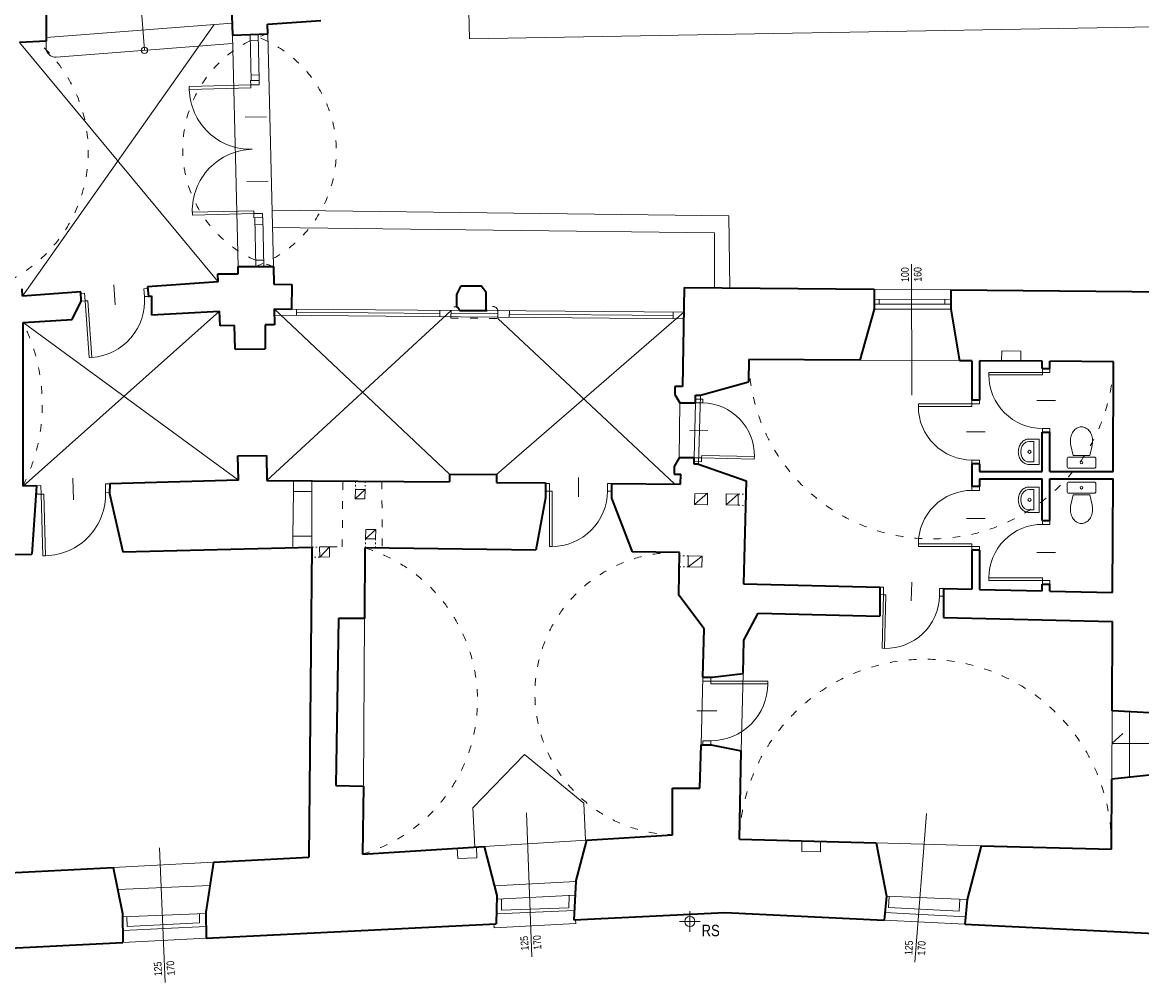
# Model space of a CAD drawing. Header units: centimetres. Extents: x -65222 to -44487, y -149615 to -110728.
# Tile 9 of 98: x -63748 to -61988, y -125136 to -123625. Entities that reach past the tile are written whole.
import ezdxf

# ---------------------------------------------------------------- set-up
doc = ezdxf.new("R2010")
doc.units = ezdxf.units.CM
doc.linetypes.add('ACAD_ISO03W100', pattern=[30, 12, -18])
for name, color, linetype, lineweight in [('arch C', 1, 'Continuous', 13), ('arch drzwi', 1, 'Continuous', 13), ('arch N', 1, 'ACAD_ISO03W100', 13), ('arch P', 7, 'Continuous', 35), ('opis', 31, 'Continuous', 0), ('wyposażenie - kuchnia łazienka', 12, 'Continuous', 0)]:
    doc.layers.add(name, color=color, linetype=linetype, lineweight=lineweight)
doc.styles.get("Standard").update_dxf_attribs({"font": 'ARIALN.TTF'})

# ---------------------------------------------------------------- blocks, each defined once
blk = doc.blocks.new('A$C5C5B553C')
at = {"layer": 'arch drzwi', "color": 0}
for p, q in [((0, 0), (0, -12)), ((6, 0), (0, 0)), ((6, -12), (6, 0)), ((51, 9), (51, -21)), ((96, 0), (96, -12)), ((102, 0), (96, 0)), ((102, -12), (102, 0)), ((0, -12), (6, -12)), ((6, -12), (6, -97.9)), ((6, -12), (10, -12)), ((10, -12), (10, -98)), ((96, -12), (102, -12)), ((10, -98), (6, -98))]:
    blk.add_line(p, q, dxfattribs=at)
blk.add_arc((10, -12), 86, 270, 0.0003, dxfattribs=at)
blk = doc.blocks.new('001')
at = {"layer": 'arch drzwi', "color": 0}
for p, q in [((-50.6, 23.7), (-50.6, -10.1)), ((50.6, 23.7), (50.6, -10.1)), ((-108, 13.5), (-108, 0)), ((-101.3, 13.5), (-108, 13.5)), ((-108, 0), (-101.3, 0)), ((-101.3, 0), (-101.3, 13.5)), ((-101.3, 0), (-101.2, -96.6)), ((-101.3, 0), (-96.8, 0)), ((-96.8, 0), (-96.7, -96.7)), ((96.8, 0), (96.7, -96.7)), ((101.3, 0), (96.8, 0)), ((101.3, 0), (101.2, -96.6)), ((101.3, 0), (101.3, 13.5)), ((101.3, 13.5), (108, 13.5)), ((108, 0), (101.3, 0)), ((108, 13.5), (108, 0)), ((-96.7, -96.7), (-101.2, -96.7)), ((96.7, -96.7), (101.2, -96.7))]:
    blk.add_line(p, q, dxfattribs=at)
for centre, start, end in [((-96.8, 0), 270.0291, 0.0294), ((96.8, 0), 179.9706, 269.9709)]:
    blk.add_arc(centre, 96.8, start, end, dxfattribs=at)
blk = doc.blocks.new('SEDES3')
at = {"layer": 'wyposażenie - kuchnia łazienka'}
blk.add_lwpolyline([(-167, 357), (-131, 200), (131, 200), (167, 357, 0.05824), (175, 425, 0.072039), (163, 508, 0.083339), (129, 578, 0.106661), (71, 631, 0.132138), (0, 650, 0.132138), (-71, 631, 0.106661), (-129, 578, 0.083339), (-163, 508, 0.072039), (-175, 425, 0.05824), (-167, 357)], format="xyb", dxfattribs=at)
blk.add_lwpolyline([(-225, 150, -0.414214), (-200, 175), (200, 175, -0.414214), (225, 150), (225, 25, -0.414214), (200, 0), (-200, 0, -0.414214), (-225, 25)], format="xyb", close=True, dxfattribs=at)
blk.add_circle((0, 88), 19.6, dxfattribs=at)
blk = doc.blocks.new('U_40')
at = {"layer": 'wyposażenie - kuchnia łazienka'}
blk.add_lwpolyline([(0, 0), (-400, 0), (-400, 163, -0.117889), (-385, 224, -0.104524), (-341, 279, -0.089899), (-278, 314, -0.081729), (-200, 327, -0.081729), (-122, 314, -0.089899), (-59, 279, -0.104524), (-15, 224, -0.117889), (0, 163), (0, 0)], format="xyb", dxfattribs=at)
blk.add_lwpolyline([(-40, 80), (-360, 80), (-360, 163, -0.117889), (-350, 206, -0.104524), (-316, 248, -0.089899), (-265, 276, -0.081729), (-200, 287, -0.081729), (-135, 276, -0.089899), (-84, 248, -0.104524), (-50, 206, -0.117889), (-40, 163)], format="xyb", close=True, dxfattribs=at)
blk.add_circle((-200, 150), 25, dxfattribs=at)

msp = doc.modelspace()

# ---------------------------------------------------------------- linework, layer by layer
at = {"layer": 'arch C'}
for p, q in [((-63071.2, -122747.7), (-63044.5, -123650.4)), ((-63555.8, -123668.7), (-63563.2, -123573)), ((-63747.8, -124055.5), (-63446, -123628.2)), ((-63710.6, -123648.6), (-63418.1, -123626)), ((-63044.5, -123650.4), (-61968.5, -123631.5)), ((-63752.4, -123656.5), (-63439.8, -124032.9)), ((-63710.6, -123654.2), (-63710.6, -123664.5)), ((-63417.5, -123644.6), (-63408.2, -124008.7)), ((-63389.8, -123643.6), (-63387.9, -123716.4)), ((-63389.5, -123653.6), (-63377, -123653.3)), ((-63375.3, -123716.1), (-63377.2, -123643.1)), ((-63362, -123642.6), (-63352.8, -124008.7)), ((-63694.4, -123679.4), (-63417.2, -123658.1)), ((-63388.2, -123707.7), (-63375.6, -123707.3)), ((-63387.9, -123716.4), (-63375.3, -123716.1)), ((-62636.7, -123929.2), (-63355, -123920.5)), ((-63382.4, -123932.4), (-63369.7, -123932)), ((-63382.4, -123932.4), (-63380.5, -124008.7)), ((-63367.8, -124008.7), (-63369.7, -123932)), ((-62635.3, -124042.8), (-62636.7, -123929.2)), ((-63382.2, -123942.9), (-63369.5, -123942.5)), ((-62659.3, -123955.7), (-63354.3, -123947.7)), ((-62659.3, -124042.6), (-62659.3, -123955.7)), ((-63380.8, -123999.1), (-63368, -123998.7)), ((-62349.6, -124005.1), (-62349, -124211.4)), ((-62407.9, -124044.7), (-62287.6, -124045.7)), ((-62407.9, -124060.4), (-62287.6, -124060.9)), ((-62400.2, -124060.4), (-62400.2, -124068.1)), ((-62297.1, -124060.9), (-62297.1, -124068.1)), ((-63746.8, -124354.5), (-63437.9, -124079.1)), ((-63073.6, -124077.9), (-63363.1, -124345.5)), ((-63351.8, -124075.5), (-63075.9, -124335.8)), ((-63324.3, -124075.8), (-63060.3, -124078)), ((-63316.7, -124075.8), (-63316.8, -124085.8)), ((-63091.4, -124087.7), (-63091.3, -124077.7)), ((-63073.6, -124077.9), (-63073.7, -124087.9)), ((-63018.4, -124078.3), (-62707.5, -124081)), ((-62999.9, -124078.5), (-63000, -124088.5)), ((-62982, -124088.7), (-62981.9, -124078.7)), ((-62407.9, -124068.1), (-62287.6, -124068.1)), ((-62407.9, -124076.1), (-62287.6, -124076.2)), ((-63408, -124345.2), (-63746.8, -124097.1)), ((-63351.7, -124085.5), (-62707.6, -124091)), ((-63316.8, -124080.8), (-63091.4, -124082.7)), ((-63073.7, -124082.9), (-63000, -124083.5)), ((-62707.5, -124081), (-63002.2, -124336.4)), ((-63000, -124090.7), (-62722, -124351.1)), ((-62981.9, -124083.7), (-62724.2, -124085.8)), ((-62724.3, -124090.8), (-62724.2, -124080.8)), ((-62208.1, -124157.6), (-62207.4, -124141.7)), ((-62207.4, -124141.7), (-62177.6, -124142)), ((-62177.6, -124142), (-62177.7, -124157.8)), ((-62430.9, -124156.2), (-62274.1, -124157.2)), ((-62681.1, -124211.3), (-62684.3, -124319.8)), ((-62713.7, -124223.3), (-62715, -124310.1)), ((-62689.3, -124223.3), (-62691.1, -124310.1)), ((-63321.3, -124345.9), (-63321.5, -124363)), ((-63292.4, -124362.9), (-63292.5, -124346.1)), ((-63224.1, -124359.6), (-63224.5, -124374.4)), ((-63208.9, -124359.8), (-63224.5, -124374.4)), ((-63224.1, -124359.6), (-63208.9, -124359.8)), ((-63209, -124374.7), (-63208.9, -124359.8)), ((-63321.5, -124363), (-63322.4, -124433.3)), ((-63321.5, -124363), (-63292.4, -124362.9)), ((-63292.4, -124433.2), (-63292.4, -124362.9)), ((-63224.5, -124374.4), (-63209, -124374.7)), ((-62690.7, -124383.5), (-62670.1, -124365.8)), ((-62690.3, -124366.5), (-62690.7, -124383.5)), ((-62670.1, -124365.8), (-62690.3, -124366.5)), ((-62670.1, -124383.9), (-62670.1, -124365.8)), ((-62621.8, -124367), (-62641, -124366.8)), ((-62641, -124366.8), (-62641, -124384.2)), ((-62641, -124384.2), (-62621.8, -124367)), ((-62622, -124384.6), (-62621.8, -124367)), ((-62690.7, -124383.5), (-62670.1, -124383.9)), ((-62641, -124384.2), (-62622, -124384.6)), ((-63192, -124422.8), (-63207.9, -124437.3)), ((-63207.9, -124437.3), (-63207.8, -124423)), ((-63207.8, -124423), (-63192, -124422.8)), ((-63192, -124422.8), (-63192.2, -124437.5)), ((-63322.4, -124433.3), (-63322.6, -124451.1)), ((-63322.4, -124433.3), (-63292.4, -124433.2)), ((-63292.4, -124450.4), (-63292.4, -124433.2)), ((-63207.9, -124437.3), (-63192.2, -124437.5)), ((-63280.3, -124450.3), (-63264.6, -124450.3)), ((-63280.3, -124450.3), (-63280.1, -124466.1)), ((-63280.1, -124466.1), (-63264.6, -124450.3)), ((-63264.9, -124466), (-63280.1, -124466.1)), ((-63264.6, -124450.3), (-63264.9, -124466)), ((-62700.5, -124464.3), (-62700.8, -124481.5)), ((-62700.8, -124481.5), (-62678.7, -124464.9)), ((-62700.5, -124464.3), (-62678.7, -124464.9)), ((-62678.7, -124464.9), (-62679.1, -124481.9)), ((-62679.1, -124481.9), (-62700.8, -124481.5)), ((-63209.7, -124563), (-63211.2, -124826.5)), ((-62677.5, -124655.3), (-62680.3, -124761.5)), ((-62614.3, -124649.4), (-62617.1, -124771.3)), ((-62034.1, -124707.9), (-62034.6, -124815.8)), ((-62006.4, -124709.4), (-62006.4, -124812.9)), ((-62034.4, -124759.8), (-62017, -124743.7)), ((-61950.5, -124759.8), (-62034.4, -124759.8)), ((-63039.1, -124860.6), (-62957.9, -124776.9)), ((-62957.9, -124776.9), (-62864.7, -124853.4)), ((-62864.7, -124853.4), (-62862.3, -124911.7)), ((-63036.4, -124922.5), (-63039.1, -124860.6)), ((-62954.7, -124868.7), (-62946.6, -125095.5)), ((-62325.8, -124869.6), (-62344.4, -125103.6)), ((-63531.9, -124923.7), (-63523.2, -125135.9)), ((-63063.1, -124940.4), (-63064.1, -124924.3)), ((-63033.4, -124922.3), (-63033, -124939.6)), ((-63021.4, -124921.6), (-62860.7, -124911.6)), ((-62522.1, -124912.6), (-62521.7, -124929.5)), ((-62492.8, -124930.2), (-62492.4, -124913.4)), ((-62405.1, -124915.8), (-62240, -124920.4)), ((-63033, -124939.6), (-63063.1, -124940.4)), ((-62521.7, -124929.5), (-62492.8, -124930.2)), ((-63605, -124954.5), (-63447.3, -124946.2)), ((-63005.5, -124983.3), (-62877.6, -124977)), ((-63597.9, -124989.2), (-63453, -124983.2)), ((-63001.6, -125004.6), (-62878.6, -124998.3)), ((-62994.2, -125004.2), (-62994.4, -125022)), ((-62888.4, -125018.4), (-62888, -124998.8)), ((-62389, -124999.8), (-62262, -125005)), ((-62384.5, -125000), (-62385.4, -125017.8)), ((-62274.4, -125023.6), (-62273.6, -125004.6)), ((-63590.1, -125032.4), (-63459.3, -125027.2)), ((-63469, -125041.8), (-63469.1, -125027.5)), ((-63002.2, -125027.5), (-62879.7, -125022.5)), ((-62994.4, -125022), (-62888.4, -125018.4)), ((-62698.1, -125023.4), (-62698.1, -125055.7)), ((-62391.5, -125025.4), (-62264.4, -125032.1)), ((-62385.4, -125017.8), (-62274.4, -125023.6)), ((-63589.9, -125054.1), (-63459, -125047.6)), ((-63583.3, -125032.1), (-63583.1, -125047.7)), ((-63583.1, -125047.7), (-63469, -125041.8)), ((-63006.2, -125043.4), (-63005.8, -125049.9)), ((-63005.8, -125049.9), (-62877.4, -125042.7)), ((-62877.4, -125042.7), (-62877.7, -125037)), ((-62714.3, -125039.6), (-62682, -125039.6)), ((-62698.1, -125043), (-62698.1, -125055.7)), ((-62392.6, -125037.6), (-62265.5, -125043.8)), ((-63589.7, -125072.6), (-63458.6, -125065.9))]:
    msp.add_line(p, q, dxfattribs=at)
for centre, radius in [((-63555.8, -123668.7), 5), ((-62698.1, -125039.6), 7.94)]:
    msp.add_circle(centre, radius, dxfattribs=at)
msp.add_arc((-63695.6, -123664.5), 15, 180, 274.4056, dxfattribs=at)
at = {"layer": 'arch N', "linetype": 'ACAD_ISO03W100'}
for p, q in [((-63073.6, -124077.9), (-63073.7, -124090.1)), ((-62999.9, -124078.5), (-63000, -124090.7)), ((-63073.7, -124090.1), (-63000, -124090.7)), ((-63244.7, -124450.3), (-63243.8, -124346.6)), ((-63182.4, -124347.1), (-63181.8, -124452)), ((-63264.6, -124450.3), (-63244.7, -124450.3))]:
    msp.add_line(p, q, dxfattribs=at)
at = {"layer": 'arch N', "linetype": 'ACAD_ISO03W100', "ltscale": 0.2}
for p, q in [((-63223.7, -124346.7), (-63224.1, -124359.6)), ((-63208.8, -124346.9), (-63208.9, -124359.8)), ((-62621.8, -124367), (-62610.1, -124367.1)), ((-62622, -124384.6), (-62610.5, -124384.9)), ((-63207.9, -124437.3), (-63207.9, -124451.6)), ((-63192.4, -124451.8), (-63192.2, -124437.5)), ((-63280.1, -124466.1), (-63292.5, -124466.3)), ((-63292.4, -124450.4), (-63280.3, -124450.3)), ((-62700.5, -124464.3), (-62714.5, -124464)), ((-62714.8, -124481.3), (-62700.8, -124481.5))]:
    msp.add_line(p, q, dxfattribs=at)
at = {"layer": 'arch N', "linetype": 'ACAD_ISO03W100'}
for centre, radius, start, end in [((-63871.6, -123828.4), 227.5, 282.0685, 49.6919), ((-63305.1, -123824.3), 190.4, 107.38, 255.511), ((-63446.9, -123827.7), 192.8, 290.1489, 72.7597), ((-63067, -124078.9), 6.71, 7.3753, 171.6583), ((-63008.4, -124080.2), 8.61, 11.06, 167.9736), ((-64004.4, -124225.8), 287.9, 333.4529, 26.5471), ((-62318.4, -124150.6), 286.9, 180.9016, 358.3725), ((-63283.6, -124692), 251.6, 286.2659, 72.8238), ((-62719.5, -124681), 222.2, 88.7049, 268.4352), ((-62327.7, -124919.5), 292.6, 358.7316, 178.1154)]:
    msp.add_arc(centre, radius, start, end, dxfattribs=at)
at = {"layer": 'arch P'}
for p, q in [((-63423, -123479.4), (-63417.5, -123644.6)), ((-63710.6, -123507.7), (-63710.6, -123654.2)), ((-63362.4, -123627.3), (-63278.3, -123621.8)), ((-63362, -123642.6), (-63362.4, -123627.3)), ((-63710.6, -123654.2), (-63752.4, -123656.5)), ((-63417.5, -123644.6), (-63362, -123642.6)), ((-63408.2, -124020.4), (-63408.2, -124008.7)), ((-63408.2, -124008.7), (-63352.8, -124008.7)), ((-63352.8, -124008.7), (-63352.4, -124036.8)), ((-63439.8, -124032.9), (-63440.4, -124020.4)), ((-63440.4, -124020.4), (-63408.2, -124020.4)), ((-63747.8, -124055.5), (-63747.9, -124043.8)), ((-63439.8, -124032.9), (-63551, -124040.9)), ((-63551, -124040.9), (-63549.5, -124055.9)), ((-63352.4, -124036.8), (-63324, -124037)), ((-63324, -124037), (-63324.3, -124075.8)), ((-63064.3, -124052.8), (-63057.6, -124039.2)), ((-63057.6, -124039.2), (-63026.3, -124039.5)), ((-63018.6, -124049.8), (-63026.3, -124039.5)), ((-62706.9, -124042.2), (-62709.6, -124197.6)), ((-62706.9, -124042.2), (-62407.9, -124044.7)), ((-62407.9, -124044.7), (-62407.9, -124076.1)), ((-63655.9, -124048.8), (-63747.8, -124055.5)), ((-63655.3, -124063.7), (-63655.9, -124048.8)), ((-63549.5, -124055.9), (-63544.8, -124055)), ((-63544.8, -124055), (-63544.5, -124085.2)), ((-63064.6, -124072.6), (-63064.3, -124052.8)), ((-63018.4, -124078.3), (-63018.6, -124049.8)), ((-62287.6, -124045.7), (-61723.6, -124050.4)), ((-62287.6, -124045.7), (-62287.6, -124076.2)), ((-63669.5, -124092.5), (-63655.3, -124063.7)), ((-63544.5, -124085.2), (-63437.9, -124079.1)), ((-63436.9, -124102.1), (-63437.9, -124079.1)), ((-63351.8, -124075.5), (-63351.5, -124100.9)), ((-63351.8, -124075.5), (-63324.3, -124075.8)), ((-63060.3, -124078), (-63016.8, -124078.4)), ((-62407.9, -124076.1), (-62430.9, -124156.2)), ((-62287.6, -124076.2), (-62274.1, -124157.2)), ((-63746.8, -124097.1), (-63669.5, -124092.5)), ((-63746.8, -124354.5), (-63746.8, -124097.1)), ((-63414.2, -124101.8), (-63436.9, -124102.1)), ((-63413.3, -124139), (-63414.2, -124101.8)), ((-63351.5, -124100.9), (-63366.2, -124100.9)), ((-63366.2, -124100.9), (-63365.7, -124138.4)), ((-63413.3, -124139), (-63365.7, -124138.4)), ((-62605.2, -124155.1), (-62606, -124190.3)), ((-62430.9, -124156.2), (-62605.2, -124155.1)), ((-62254.6, -124157.3), (-62274.1, -124157.2)), ((-62254.6, -124157.3), (-62254.6, -124219.3)), ((-62242.6, -124157.4), (-62242.6, -124219.3)), ((-62143.8, -124158), (-62242.6, -124157.4)), ((-62143.8, -124169.6), (-62143.8, -124158)), ((-62031.6, -124158.8), (-62131.8, -124158.1)), ((-62131.8, -124169.6), (-62131.8, -124158.1)), ((-62032.4, -124331.3), (-62031.6, -124158.8)), ((-62143.8, -124169.6), (-62131.8, -124169.6)), ((-62709.6, -124197.6), (-62721.5, -124197.6)), ((-62721.5, -124197.6), (-62721.5, -124210.3)), ((-62681.1, -124211.3), (-62606, -124190.3)), ((-62721.5, -124210.3), (-62713.7, -124223.3)), ((-62689.3, -124223.3), (-62689.3, -124211.3)), ((-62689.3, -124211.3), (-62681.1, -124211.3)), ((-62242.6, -124219.3), (-62254.6, -124219.3)), ((-62713.7, -124223.3), (-62689.3, -124223.3)), ((-62143.8, -124331.3), (-62143.8, -124269.6)), ((-62143.8, -124269.6), (-62131.8, -124269.6)), ((-62131.8, -124331.3), (-62131.8, -124269.6)), ((-63409, -124306.7), (-63363.6, -124306.1)), ((-63408, -124345.2), (-63409, -124306.7)), ((-63363.6, -124306.1), (-63363.1, -124345.5)), ((-62715, -124310.1), (-62722.6, -124323.4)), ((-62722.6, -124323.4), (-62722.6, -124335.8)), ((-62691.1, -124310.1), (-62715, -124310.1)), ((-62691.1, -124319.8), (-62691.1, -124310.1)), ((-62684.3, -124319.8), (-62691.1, -124319.8)), ((-62684.3, -124319.8), (-62609.6, -124346.4)), ((-62254.6, -124319.3), (-62254.6, -124355.3)), ((-62242.6, -124319.3), (-62254.6, -124319.3)), ((-62242.6, -124319.3), (-62242.6, -124331.3)), ((-63075.9, -124335.8), (-63076, -124348)), ((-63075.9, -124335.8), (-63002.2, -124336.4)), ((-63002.2, -124336.4), (-63002.3, -124348.7)), ((-62722.6, -124335.8), (-62712.3, -124335.8)), ((-62712.7, -124351.2), (-62712.3, -124335.8)), ((-62242.6, -124331.3), (-62143.8, -124331.3)), ((-62242.6, -124343.3), (-62242.6, -124355.3)), ((-62242.6, -124343.3), (-62143.8, -124343.3)), ((-62143.8, -124408.8), (-62143.8, -124343.3)), ((-62131.8, -124331.3), (-62032.4, -124331.3)), ((-62131.8, -124408.8), (-62131.8, -124343.3)), ((-62131.8, -124343.3), (-62032.5, -124343.3)), ((-62033.3, -124522.1), (-62032.5, -124343.3)), ((-63725.5, -124353.9), (-63746.8, -124354.5)), ((-63725.5, -124353.9), (-63732.8, -124461.4)), ((-63610.4, -124350.8), (-63610.8, -124365.9)), ((-63408, -124345.2), (-63610.4, -124350.8)), ((-63363.1, -124345.5), (-63076, -124348)), ((-63002.3, -124348.7), (-62924.9, -124349.3)), ((-62924.9, -124349.3), (-62924.9, -124373.2)), ((-62821.4, -124350.2), (-62712.7, -124351.2)), ((-62821.4, -124350.2), (-62821.4, -124373.6)), ((-62609.6, -124346.4), (-62613.4, -124508.5)), ((-62242.6, -124355.3), (-62254.6, -124355.3)), ((-63610.8, -124365.9), (-63589.9, -124457.9)), ((-62924.9, -124373.2), (-62940.2, -124455.5)), ((-62821.4, -124373.6), (-62788.8, -124457.8)), ((-62143.8, -124408.8), (-62131.8, -124408.8)), ((-63808.6, -124463.4), (-63732.8, -124461.4)), ((-63589.9, -124457.9), (-63292.4, -124450.4)), ((-63292.4, -124450.4), (-63297.4, -124938.3)), ((-63209.3, -124451.6), (-63209.7, -124563)), ((-62940.2, -124455.5), (-63209.3, -124451.6)), ((-62714.4, -124458.9), (-62788.8, -124457.8)), ((-62715.6, -124525.9), (-62714.4, -124458.9)), ((-62254.6, -124455.3), (-62254.6, -124516.9)), ((-62242.6, -124455.3), (-62254.6, -124455.3)), ((-62242.6, -124455.3), (-62242.6, -124517.2)), ((-62613.4, -124508.5), (-62399.3, -124513.5)), ((-62399.3, -124513.5), (-62399.3, -124559)), ((-62299.3, -124515.9), (-62254.6, -124516.9)), ((-62299.3, -124515.9), (-62299.3, -124561.4)), ((-62242.6, -124517.2), (-62143.8, -124519.5)), ((-62143.8, -124519.5), (-62143.8, -124508.8)), ((-62143.8, -124508.8), (-62131.8, -124508.8)), ((-62131.8, -124519.8), (-62131.8, -124508.8)), ((-62131.8, -124519.8), (-62033.3, -124522.1)), ((-62675.5, -124579.3), (-62715.6, -124525.9)), ((-62613.1, -124596.9), (-62590.6, -124554.5)), ((-62590.6, -124554.5), (-62399.3, -124559)), ((-63250.5, -124562.9), (-63254.9, -124825.5)), ((-63209.7, -124563), (-63250.5, -124562.9)), ((-62299.3, -124561.4), (-62033.5, -124567.6)), ((-62034.1, -124707.9), (-62033.5, -124567.6)), ((-62677.5, -124655.3), (-62675.5, -124579.3)), ((-62614.3, -124649.4), (-62613.1, -124596.9)), ((-62677.5, -124655.3), (-62662.2, -124655.3)), ((-62662.2, -124655.3), (-62614.3, -124649.4)), ((-61944, -124712.9), (-62034.1, -124707.9)), ((-62682.1, -124830), (-62680.3, -124761.5)), ((-62680.3, -124761.5), (-62664.6, -124761.5)), ((-62664.6, -124761.5), (-62617.1, -124771.3)), ((-62620.2, -124909.9), (-62617.1, -124771.3)), ((-62035.1, -124926), (-62034.6, -124815.8)), ((-61944, -124806.3), (-62034.6, -124815.8)), ((-63254.9, -124825.5), (-63211.2, -124826.5)), ((-63211.2, -124826.5), (-63213.1, -124933.5)), ((-62725.5, -124903.2), (-62725.5, -124830)), ((-62725.5, -124830), (-62682.1, -124830)), ((-62860.7, -124911.6), (-62725.5, -124903.2)), ((-63213.1, -124933.5), (-63021.4, -124921.6)), ((-63021.4, -124921.6), (-63001.5, -124998.9)), ((-62860.7, -124911.6), (-62877.7, -124977.5)), ((-62620.2, -124909.9), (-62405.1, -124915.8)), ((-62405.1, -124915.8), (-62389, -124999.8)), ((-62240, -124920.4), (-62262, -125005)), ((-62240, -124920.4), (-62035.1, -124926)), ((-63447.3, -124946.2), (-63297.4, -124938.3)), ((-63808.6, -124965.3), (-63605, -124954.5)), ((-63605, -124954.5), (-63590.2, -125026.9)), ((-63447.3, -124946.2), (-63459.3, -125024.9)), ((-62877.6, -124977), (-62880.4, -125037.2)), ((-63001.5, -124998.9), (-63002.6, -125043.2)), ((-62389, -124999.8), (-62392.6, -125037.6)), ((-62262, -125005), (-62265.5, -125043.8)), ((-63590.2, -125026.9), (-63589.7, -125072.6)), ((-63459.3, -125024.9), (-63458.6, -125065.9)), ((-62880.4, -125037.2), (-62642.8, -125025.3)), ((-62642.8, -125025.3), (-62392.6, -125037.6)), ((-63458.6, -125065.9), (-63002.6, -125043.2)), ((-62265.5, -125043.8), (-61798.3, -125066.7)), ((-64013.3, -125094.2), (-63589.7, -125072.6))]:
    msp.add_line(p, q, dxfattribs=at)
msp.add_arc((-63067, -124078.9), 6.71, 7.3753, 69.1752, dxfattribs=at)

# ---------------------------------------------------------------- block references
at = {"layer": 'arch drzwi', "linetype": 'Continuous'}
for name, p, xscale, yscale, zscale, rotation in [('001', (-63386.2, -123824.4), 0.9999366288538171, 0.9999366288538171, 0.9999366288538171, 271.4252142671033), ('A$C5C5B553C', (-63656.2, -124051.2), 1.040087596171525, 1.040087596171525, 1.040087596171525, 4.192357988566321), ('A$C5C5B553C', (-62131.8, -124169.6), 0.9803921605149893, 0.9803921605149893, 0.9803921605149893, 270), ('A$C5C5B553C', (-62691.2, -124315.8), 0.9638582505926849, 0.9638582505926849, 0.9638582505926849, 88.80570717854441), ('A$C5C5B553C', (-62242.6, -124219.3), 0.9803921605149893, 0.9803921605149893, 0.9803921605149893, 270), ('A$C5C5B553C', (-63725.5, -124353.9), 1.1282828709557, 1.1282828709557, 1.1282828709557, 1.563776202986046), ('A$C5C5B553C', (-62242.6, -124455.3), -0.9803921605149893, 0.9803921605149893, 0.9803921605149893, 270), ('A$C5C5B553C', (-62131.8, -124508.8), -0.9803921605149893, 0.9803921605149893, 0.9803921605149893, 270), ('A$C5C5B553C', (-62399.3, -124513.5), 0.9806622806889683, 0.9806622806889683, 0.9806622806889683, 358.6551731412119), ('A$C5C5B553C', (-62677.5, -124655.3), -1.040849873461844, 1.040849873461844, 1.040849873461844, 90.00000000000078)]:
    msp.add_blockref(name, p, dxfattribs=dict(at, xscale=xscale, yscale=yscale, zscale=zscale, rotation=rotation))
at = {"layer": 'arch drzwi', "linetype": 'Continuous', "xscale": 1.014171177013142, "yscale": 1.014171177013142, "zscale": 1.014171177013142}
msp.add_blockref('A$C5C5B553C', (-62924.9, -124350.2), dxfattribs=at)
at = {"layer": 'wyposażenie - kuchnia łazienka'}
for name, p, xscale, yscale, zscale, rotation in [('SEDES3', (-62082.1, -124326.3), -0.1, 0.1, 0.1, 359.9999999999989), ('U_40', (-62148.8, -124320.5), -0.09999999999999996, 0.09999999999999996, 0.09999999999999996, 89.9999999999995), ('U_40', (-62148.8, -124396), -0.09999999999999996, 0.09999999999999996, 0.09999999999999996, 89.9999999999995), ('SEDES3', (-62082.1, -124348.3), 0.1, 0.1, 0.1, 180.0000000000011)]:
    msp.add_blockref(name, p, dxfattribs=dict(at, xscale=xscale, yscale=yscale, zscale=zscale, rotation=rotation))

# ---------------------------------------------------------------- texts
at = {"layer": 'opis', "char_height": 12, "attachment_point": 5}
for s, insert, rotation in [('100\\P160', (-62349.6, -124021.5), 90.8444), ('125\\P170', (-62948, -125073.3), 93.4658), ('125\\P170', (-62343.6, -125081.4), 87.9915), ('125\\P170', (-63524.5, -125113.7), 93.4658)]:
    msp.add_mtext_dynamic_manual_height_columns(s, width=71.788, gutter_width=12.5, heights=[0], dxfattribs=dict(at, insert=insert, rotation=rotation))
at = {"layer": 'opis', "insert": (-62665.3, -125054), "char_height": 18, "attachment_point": 5}
msp.add_mtext_dynamic_manual_height_columns('RS', width=71.788, gutter_width=12.5, heights=[0], dxfattribs=at)

doc.saveas('drawing.dxf')
